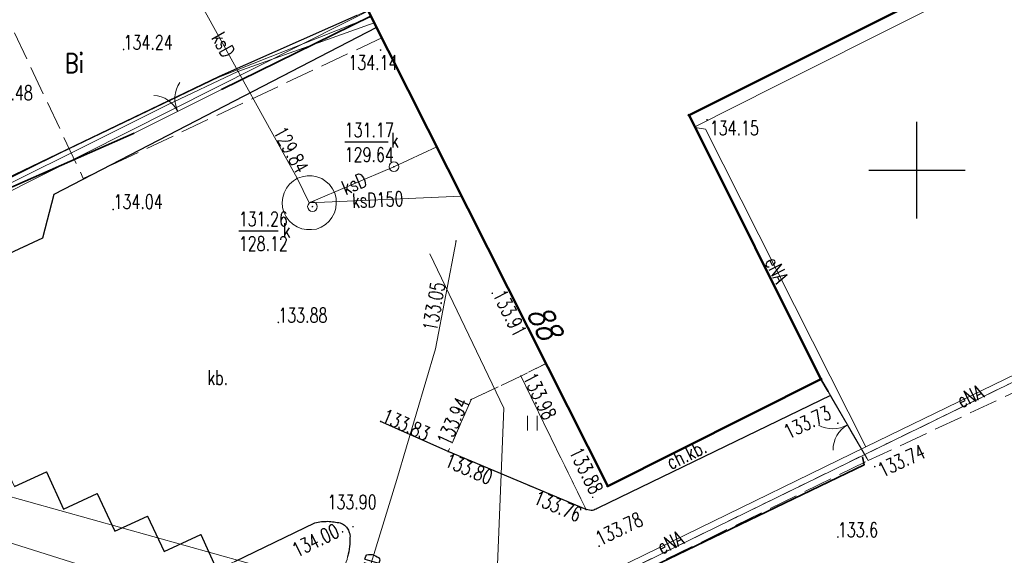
# Model space of a CAD drawing. Header units: metres. Extents: x 8438000 to 8438800, y 5890500 to 5891000.
# Tile 21 of 40: x 8438553 to 8438605, y 5890680 to 5890708. Entities that reach past the tile are written whole.
import ezdxf
from ezdxf.enums import TextEntityAlignment as Align

# ---------------------------------------------------------------- set-up
doc = ezdxf.new("R2010")
doc.units = ezdxf.units.M
doc.header["$MEASUREMENT"] = 0
for name, pattern in [('0.5_0.5', [1, 0.5, -0.5]), ('1.0_0.5', [1.5, 1, -0.5]), ('1.5_0.5', [2, 1.5, -0.5]), ('219-500', [0]), ('otob_500', [0])]:
    doc.linetypes.add(name, pattern=pattern)
doc.layers.get('0').update_dxf_attribs({"color": 2, "linetype": 'CONTINUOUS', "lineweight": 5})
for name, color, linetype in [('210-oznaczenie konturu użytku gruntowego', 7, 'CONTINUOUS'), ('218-kontur użytku gruntowego', 7, 'CONTINUOUS'), ('219-działka ewidencyjna', 7, 'CONTINUOUS'), ('238-Punkt adresowy budynku', 7, 'CONTINUOUS'), ('312-budynek ewidencyjny', 7, 'CONTINUOUS'), ('brama', 7, 'CONTINUOUS'), ('chodnik', 7, 'CONTINUOUS'), ('chodnik-Atr17', 7, 'CONTINUOUS'), ('komora podziemna', 7, 'CONTINUOUS'), ('krawężnik', 7, 'CONTINUOUS'), ('obszar utwardzony', 7, 'CONTINUOUS'), ('obszar utwardzony-Atr17', 7, 'CONTINUOUS'), ('ogrodzenie trwałe', 7, 'CONTINUOUS'), ('pikieta naturalna', 7, 'CONTINUOUS'), ('pikieta naturalna-Atr2', 7, 'CONTINUOUS'), ('pikieta sztuczna', 7, 'CONTINUOUS'), ('pikieta sztuczna-Atr2', 7, 'CONTINUOUS'), ('przewód ciepłowniczy - ob. projektowany', 7, 'CONTINUOUS'), ('przewód elektroenergetyczny podziemny', 7, 'CONTINUOUS'), ('przewód elektroenergetyczny podziemny-Atr1', 7, 'CONTINUOUS'), ('przewód kanalizacyjny', 7, 'CONTINUOUS'), ('przewód kanalizacyjny-Atr1', 7, 'CONTINUOUS'), ('przewód telekomunikacyjny podziemny', 7, 'CONTINUOUS'), ('przewód wodociągowy', 7, 'CONTINUOUS'), ('Punkt budynku', 7, 'CONTINUOUS'), ('rzedna', 7, 'CONTINUOUS'), ('rzedna-Atr2', 7, 'CONTINUOUS'), ('rzedna-Atr3', 7, 'CONTINUOUS'), ('trawnik', 7, 'CONTINUOUS'), ('Wstawianie ramki sekcyjnej z opisem', 7, 'CONTINUOUS'), ('właz do komory lub kanału - okrągły', 7, 'CONTINUOUS'), ('właz do komory lub kanału - okrągły-Atr17', 7, 'CONTINUOUS')]:
    doc.layers.add(name, color=color, linetype=linetype)
doc.styles.get("Standard").update_dxf_attribs({"font": 'simplex.shx', "width": 0.75})
doc.linetypes.add('902-500', pattern='A,3.75,0,[1,ksztalty.shx,S=0.5,R=0,X=0,Y=0],3.75', length=7.5)

# ---------------------------------------------------------------- blocks, each defined once
blk = doc.blocks.new('PUNKTBUD')
at = {"color": 0}
blk.add_circle((0, 0), 0.045, dxfattribs=at)
blk = doc.blocks.new('PW01')
at = {"linetype": 'Continuous', "lineweight": 13}
h = blk.add_hatch(color=0, dxfattribs=at)
edge = h.paths.add_edge_path()
edge.add_arc((0, 0), 0.045, 0, 360)
blk = doc.blocks.new('TU04')
at = {"color": 0, "linetype": 'Continuous', "lineweight": 13}
for p, q in [((0, 0), (0, 0.75)), ((0.5, 0), (0.5, 0.75))]:
    blk.add_line(p, q, dxfattribs=at)
blk = doc.blocks.new('US22')
at = {"color": 0, "linetype": 'Continuous', "lineweight": 13}
blk.add_circle((0, 0), 0.25, dxfattribs=at)
blk = doc.blocks.new('OK02')
at = {"color": 0, "linetype": 'Continuous', "lineweight": 0}
for centre, start, end in [((-1.5, 0), 0, 60), ((1.5, 0), 120, 180)]:
    blk.add_arc(centre, 1.5, start, end, dxfattribs=at)
blk = doc.blocks.new('RAMKA500K')
at = {"color": 0}
for p, q in [((200, 197.5), (200, 202.5)), ((197.5, 200), (202.5, 200))]:
    blk.add_line(p, q, dxfattribs=at)

msp = doc.modelspace()

# ---------------------------------------------------------------- linework, layer by layer
at = {"layer": '218-kontur użytku gruntowego', "color": 3, "linetype": '0.5_0.5', "lineweight": 18, "flags": 128}
for points in [[(8438623.01, 5890697.83), (8438571.42, 5890672.63)], [(8438571.42, 5890672.63), (8438623.01, 5890697.83)]]:
    msp.add_lwpolyline(points, dxfattribs=at)
at = {"layer": '219-działka ewidencyjna', "color": 3, "linetype": '219-500', "lineweight": 18, "flags": 128}
for points in [[(8438608.42, 5890726.84), (8438527.73, 5890686.19)], [(8438623.01, 5890697.83), (8438571.42, 5890672.63)]]:
    msp.add_lwpolyline(points, dxfattribs=at)
at = {"layer": '312-budynek ewidencyjny', "color": 7, "linetype": 'Continuous', "lineweight": 50, "flags": 128}
for points in [[(8438583.97, 5890683.63), (8438564.296, 5890722.66)], [(8438613.99, 5890715.76), (8438588.19, 5890702.85)], [(8438588.19, 5890702.85), (8438595.02, 5890689.17)], [(8438595.02, 5890689.17), (8438583.97, 5890683.63)]]:
    msp.add_lwpolyline(points, dxfattribs=at)
at = {"layer": 'brama', "color": 7, "linetype": 'otob_500', "lineweight": 18, "flags": 128}
for points in [[(8438559.43, 5890701.92), (8438563.96, 5890704.17)], [(8438597.4, 5890685.07), (8438595.39, 5890688.53)]]:
    msp.add_lwpolyline(points, dxfattribs=at)
at = {"layer": 'chodnik', "color": 7, "linetype": '1.0_0.5', "lineweight": 18, "flags": 128}
msp.add_lwpolyline([(8438582.85, 5890682.42), (8438583.11, 5890682.36), (8438583.18, 5890682.37), (8438583.25, 5890682.39), (8438583.31, 5890682.41), (8438583.37, 5890682.44), (8438583.43, 5890682.47), (8438583.49, 5890682.51), (8438595.51, 5890688.32), (8438595.39, 5890688.53), (8438595.02, 5890689.17), (8438583.97, 5890683.63), (8438580.77, 5890689.98), (8438579.47, 5890689.33)], close=True, dxfattribs=at)
at = {"layer": 'komora podziemna', "color": 34, "linetype": 'Continuous', "lineweight": 18, "flags": 128}
msp.add_lwpolyline([(8438569.9, 5890698.29), (8438569.88, 5890698.03), (8438569.81, 5890697.79), (8438569.68, 5890697.55), (8438569.53, 5890697.36), (8438569.34, 5890697.18), (8438569.12, 5890697.05), (8438568.87, 5890696.95), (8438568.62, 5890696.92), (8438568.36, 5890696.92), (8438568.11, 5890696.96), (8438567.87, 5890697.07), (8438567.65, 5890697.2), (8438567.46, 5890697.38), (8438567.3, 5890697.58), (8438567.19, 5890697.82), (8438567.12, 5890698.06), (8438567.1, 5890698.32), (8438567.13, 5890698.58), (8438567.2, 5890698.83), (8438567.32, 5890699.06), (8438567.48, 5890699.27), (8438567.68, 5890699.44), (8438567.9, 5890699.58), (8438568.14, 5890699.66), (8438568.39, 5890699.71), (8438568.65, 5890699.71), (8438568.9, 5890699.65), (8438569.15, 5890699.56), (8438569.37, 5890699.42), (8438569.55, 5890699.25), (8438569.7, 5890699.03), (8438569.82, 5890698.8), (8438569.89, 5890698.55)], close=True, dxfattribs=at)
at = {"layer": 'krawężnik', "color": 7, "linetype": 'Continuous', "lineweight": 25, "flags": 128}
for points in [[(8438570.97, 5890708.01), (8438563.83, 5890704.85), (8438542.61, 5890694.66), (8438534.34, 5890691.74), (8438527.18, 5890692.21), (8438517.57, 5890695.75), (8438513.56, 5890697.54), (8438511.76, 5890699.06), (8438509.1, 5890702.8), (8438526.02, 5890711.61), (8438536.782, 5890717.164)], [(8438571.99, 5890707.39), (8438555.26, 5890698.73), (8438554.68, 5890696.47), (8438550.24, 5890694.42)], [(8438595.51, 5890688.32), (8438583.49, 5890682.51), (8438583.43, 5890682.47), (8438583.37, 5890682.44), (8438583.31, 5890682.41), (8438583.25, 5890682.39), (8438583.18, 5890682.37), (8438583.11, 5890682.36), (8438582.85, 5890682.42)], [(8438582.85, 5890682.42), (8438575.71, 5890685.42), (8438572.2, 5890686.98)], [(8438553.22, 5890683.61), (8438554.88, 5890684.37), (8438555.76, 5890682.44), (8438557.51, 5890683.25), (8438558.42, 5890681.29), (8438560.12, 5890682.08), (8438560.98, 5890680.24), (8438562.89, 5890681.13), (8438563.72, 5890679.3)], [(8438564.65, 5890679.72), (8438568.8, 5890681.73), (8438568.88, 5890681.75), (8438568.97, 5890681.77), (8438569.05, 5890681.78), (8438569.13, 5890681.79), (8438569.21, 5890681.8), (8438569.29, 5890681.8), (8438569.38, 5890681.8), (8438569.46, 5890681.81), (8438569.54, 5890681.8), (8438569.62, 5890681.79), (8438569.7, 5890681.78), (8438569.79, 5890681.78), (8438569.87, 5890681.77), (8438569.95, 5890681.75), (8438570.03, 5890681.74), (8438570.11, 5890681.72), (8438570.17, 5890681.7), (8438570.23, 5890681.67), (8438570.28, 5890681.64), (8438570.33, 5890681.6), (8438570.38, 5890681.56), (8438570.43, 5890681.5), (8438570.47, 5890681.45), (8438570.5, 5890681.4), (8438570.54, 5890681.34), (8438570.56, 5890681.28), (8438570.58, 5890681.22), (8438570.6, 5890681.16), (8438570.61, 5890681.1), (8438570.62, 5890681.03), (8438570.61, 5890680.97), (8438570.6, 5890680.91), (8438570.6, 5890680.77), (8438570.6, 5890680.63), (8438570.59, 5890680.5), (8438570.57, 5890680.36), (8438570.55, 5890680.23), (8438570.52, 5890680.1), (8438570.49, 5890679.96)]]:
    msp.add_lwpolyline(points, dxfattribs=at)
at = {"layer": 'obszar utwardzony', "color": 7, "linetype": '1.5_0.5', "lineweight": 18, "flags": 128}
for points in [[(8438588.19, 5890702.85), (8438595.02, 5890689.17), (8438595.39, 5890688.53), (8438595.51, 5890688.32), (8438597.4, 5890685.07), (8438597.47, 5890684.95), (8438623.29, 5890697.02), (8438628.79, 5890699.69), (8438641.49, 5890705.76), (8438643.32, 5890707.52), (8438641.66, 5890711), (8438641.44, 5890711.47), (8438640.98, 5890712.44), (8438634.2, 5890725.88), (8438613.99, 5890715.76)], [(8438555.26, 5890698.73), (8438554.68, 5890696.47), (8438550.24, 5890694.42), (8438551.16, 5890692.42), (8438549.51, 5890691.66), (8438550.51, 5890689.5), (8438549, 5890688.8), (8438550.84, 5890684.81), (8438552.34, 5890685.51), (8438553.22, 5890683.61), (8438554.88, 5890684.37), (8438555.76, 5890682.44), (8438557.51, 5890683.25), (8438558.42, 5890681.29), (8438560.12, 5890682.08), (8438560.98, 5890680.24), (8438562.89, 5890681.13), (8438563.72, 5890679.3), (8438564.65, 5890679.72), (8438568.8, 5890681.73), (8438568.88, 5890681.75), (8438568.97, 5890681.77), (8438569.05, 5890681.78), (8438569.13, 5890681.79), (8438569.21, 5890681.8), (8438569.29, 5890681.8), (8438569.38, 5890681.8), (8438569.46, 5890681.81), (8438569.54, 5890681.8), (8438569.62, 5890681.79), (8438569.7, 5890681.78), (8438569.79, 5890681.78), (8438569.87, 5890681.77), (8438569.95, 5890681.75), (8438570.03, 5890681.74), (8438570.11, 5890681.72), (8438570.17, 5890681.7), (8438570.23, 5890681.67), (8438570.28, 5890681.64), (8438570.33, 5890681.6), (8438570.38, 5890681.56), (8438570.43, 5890681.5), (8438570.47, 5890681.45), (8438570.5, 5890681.4), (8438570.54, 5890681.34), (8438570.56, 5890681.28), (8438570.58, 5890681.22), (8438570.6, 5890681.16), (8438570.61, 5890681.1), (8438570.62, 5890681.03), (8438570.61, 5890680.97), (8438570.6, 5890680.91), (8438570.6, 5890680.77), (8438570.6, 5890680.63), (8438570.59, 5890680.5), (8438570.57, 5890680.36), (8438570.55, 5890680.23), (8438570.52, 5890680.1), (8438570.49, 5890679.96), (8438570.46, 5890679.83), (8438570.42, 5890679.7), (8438570.38, 5890679.58), (8438570.33, 5890679.45), (8438570.26, 5890679.33), (8438570.21, 5890679.21), (8438570.15, 5890679.08), (8438570.08, 5890678.97), (8438570.01, 5890678.85), (8438569.83, 5890678.55), (8438569.64, 5890678.26), (8438569.44, 5890677.99), (8438569.24, 5890677.71), (8438569.01, 5890677.44), (8438568.78, 5890677.18), (8438568.54, 5890676.94), (8438568.29, 5890676.7), (8438568.03, 5890676.46), (8438567.77, 5890676.25), (8438567.5, 5890676.04), (8438567.21, 5890675.83), (8438566.11, 5890675.07), (8438571.87, 5890672.89), (8438578.33, 5890675.99), (8438578.64, 5890676.04), (8438579.35, 5890676.11), (8438597.47, 5890684.95), (8438597.4, 5890685.07), (8438595.51, 5890688.32), (8438583.49, 5890682.51), (8438583.43, 5890682.47), (8438583.37, 5890682.44), (8438583.31, 5890682.41), (8438583.25, 5890682.39), (8438583.18, 5890682.37), (8438583.11, 5890682.36), (8438582.85, 5890682.42), (8438575.71, 5890685.42), (8438576.89, 5890688.11), (8438579.47, 5890689.33), (8438580.77, 5890689.98), (8438573.4, 5890704.6), (8438571.99, 5890707.39)]]:
    msp.add_lwpolyline(points, close=True, dxfattribs=at)
msp.add_lwpolyline([(8438536.782, 5890717.164), (8438526.02, 5890711.61), (8438509.1, 5890702.8), (8438511.76, 5890699.06), (8438513.56, 5890697.54), (8438517.57, 5890695.75), (8438527.18, 5890692.21), (8438534.34, 5890691.74), (8438542.61, 5890694.66), (8438563.83, 5890704.85), (8438570.97, 5890708.01), (8438571.55, 5890708.27)], dxfattribs=at)
at = {"layer": 'ogrodzenie trwałe', "color": 7, "linetype": '902-500', "lineweight": 35, "flags": 128}
for points in [[(8438396.603, 5890727.93), (8438485.5, 5890700.12), (8438503.39, 5890708.51), (8438511.88, 5890697.55), (8438526.08, 5890691.67), (8438534.19, 5890690.82), (8438559.43, 5890701.92)], [(8438563.96, 5890704.17), (8438571.7, 5890707.97)], [(8438595.02, 5890689.17), (8438595.39, 5890688.53)], [(8438597.18, 5890685.15), (8438597.27, 5890684.74), (8438579.35, 5890676.11)]]:
    msp.add_lwpolyline(points, dxfattribs=at)
at = {"layer": 'przewód ciepłowniczy - ob. projektowany', "color": 212, "linetype": '1.5_0.5', "lineweight": 18, "flags": 128}
msp.add_lwpolyline([(8438572.3, 5890706.88), (8438556.79, 5890699.57), (8438549.267, 5890715.488)], dxfattribs=at)
at = {"layer": 'przewód elektroenergetyczny podziemny', "color": 1, "linetype": 'Continuous', "lineweight": 18, "flags": 128}
for points in [[(8438633.59, 5890725.58), (8438633.32, 5890724.9), (8438613.97, 5890715.05), (8438592.7, 5890704.37), (8438588.49, 5890702.25)], [(8438537.68, 5890686.67), (8438537.72, 5890687.32), (8438536.77, 5890690.62), (8438536.75, 5890690.69), (8438536.74, 5890690.76), (8438536.74, 5890690.83), (8438536.74, 5890690.9), (8438536.75, 5890690.97), (8438536.78, 5890691.04), (8438536.8, 5890691.11), (8438536.82, 5890691.17), (8438536.86, 5890691.23), (8438536.9, 5890691.29), (8438536.94, 5890691.34), (8438536.99, 5890691.4), (8438537.04, 5890691.44), (8438537.1, 5890691.48), (8438537.16, 5890691.51), (8438537.22, 5890691.54), (8438548.76, 5890697.21), (8438561.15, 5890703.38), (8438564.81, 5890705.11), (8438571.87, 5890707.64)], [(8438588.51, 5890702.21), (8438589.04, 5890702.12), (8438597.34, 5890685.67)], [(8438576.11, 5890696.33), (8438575.05, 5890690.74), (8438573.05, 5890683.97), (8438569.72, 5890673.16)], [(8438608.37, 5890690.5), (8438608.16, 5890690.92), (8438597.34, 5890685.67)], [(8438597.34, 5890685.67), (8438578.65, 5890676.54), (8438578.72, 5890676.02)]]:
    msp.add_lwpolyline(points, dxfattribs=at)
at = {"layer": 'przewód kanalizacyjny', "color": 34, "linetype": 'Continuous', "lineweight": 18, "flags": 128}
for points in [[(8438568.5, 5890698.31), (8438567.88, 5890699.58), (8438563.19, 5890708.04), (8438562.76, 5890708.82)], [(8438568.5, 5890698.31), (8438572.89, 5890700.18), (8438575.12, 5890701.2)], [(8438568.5, 5890698.31), (8438576.4, 5890698.65)]]:
    msp.add_lwpolyline(points, dxfattribs=at)
at = {"layer": 'przewód telekomunikacyjny podziemny', "color": 30, "linetype": 'Continuous', "lineweight": 18, "flags": 128}
for points in [[(8438469.63, 5890705.48), (8438476, 5890705.19), (8438501.43, 5890697.13), (8438518.31, 5890691.64), (8438532.98, 5890686.93), (8438548.56, 5890682.09), (8438577.62, 5890672.92), (8438599.3, 5890666.21), (8438607.14, 5890663.78)], [(8438619.92, 5890663.14), (8438611.83, 5890665.61), (8438591.32, 5890671.71), (8438576.24, 5890676.42), (8438566.83, 5890679.22), (8438552.34, 5890683.27), (8438546.71, 5890685.22), (8438527.87, 5890691.77), (8438510.86, 5890697.32), (8438496.26, 5890701.34), (8438494.89, 5890701.87), (8438489.14, 5890698.22), (8438488.6, 5890697.86), (8438487.48, 5890698.19)], [(8438619.92, 5890663.14), (8438611.83, 5890665.61), (8438591.32, 5890671.71), (8438576.24, 5890676.42), (8438566.83, 5890679.22), (8438552.34, 5890683.27), (8438546.71, 5890685.22), (8438527.87, 5890691.77), (8438510.86, 5890697.32), (8438496.26, 5890701.34), (8438494.89, 5890701.87), (8438489.14, 5890698.22), (8438488.6, 5890697.86), (8438487.48, 5890698.19)], [(8438607.39, 5890664.6), (8438596.33, 5890668.1), (8438583.63, 5890672.2), (8438578.04, 5890674.01), (8438578.59, 5890687.67), (8438574.75, 5890695.66)]]:
    msp.add_lwpolyline(points, dxfattribs=at)
at = {"layer": 'przewód wodociągowy', "color": 5, "linetype": 'Continuous', "lineweight": 18, "flags": 128}
msp.add_lwpolyline([(8438537.68, 5890686.67), (8438536.36, 5890691.38), (8438546.82, 5890696.54), (8438555.63, 5890700.9), (8438563.81, 5890704.81), (8438571.71, 5890707.95)], dxfattribs=at)
at = {"layer": 'rzedna-Atr2', "color": 7, "flags": 128}
for points in [[(8438570.34, 5890701.47), (8438572.598, 5890701.47)], [(8438564.85, 5890696.86), (8438566.899, 5890696.86)]]:
    msp.add_lwpolyline(points, dxfattribs=at)
at = {"layer": 'trawnik', "color": 7, "linetype": '1.0_0.5', "lineweight": 18, "flags": 128}
msp.add_lwpolyline([(8438582.85, 5890682.42), (8438579.47, 5890689.33), (8438576.89, 5890688.11), (8438575.71, 5890685.42)], close=True, dxfattribs=at)

# ---------------------------------------------------------------- block references
at = {"layer": 'brama', "color": 7, "linetype": 'Continuous', "lineweight": 18}
for p, rotation in [((8438561.695, 5890703.045), 26.413), ((8438596.395, 5890686.8), 120.153)]:
    msp.add_blockref('OK02', p, dxfattribs=dict(at, rotation=rotation))
at = {"layer": 'pikieta naturalna', "color": 7, "linetype": 'Continuous', "lineweight": 13}
msp.add_blockref('PW01', (8438595.9, 5890680.99), dxfattribs=at)
at = {"layer": 'pikieta sztuczna', "color": 7, "linetype": 'Continuous', "lineweight": 13}
for p in [(8438558.88, 5890706.25), (8438572.2, 5890706.22), (8438589.12, 5890702.61), (8438558.34, 5890697.96), (8438577.99, 5890693.62), (8438566.9, 5890692.11), (8438579.47, 5890689.33), (8438576.89, 5890688.11), (8438572.2, 5890686.98), (8438595.9, 5890686.89), (8438575.71, 5890685.42), (8438597.81, 5890684.64), (8438583.19, 5890683.05), (8438582.85, 5890682.42), (8438570.23, 5890681.26), (8438570.77, 5890681.53), (8438583.53, 5890680.52)]:
    msp.add_blockref('PW01', p, dxfattribs=at)
at = {"layer": 'Punkt budynku', "color": 5, "linetype": 'Continuous', "lineweight": 18}
for p in [(8438588.19, 5890702.85), (8438595.02, 5890689.17), (8438583.97, 5890683.63)]:
    msp.add_blockref('PUNKTBUD', p, dxfattribs=at)
at = {"layer": 'rzedna', "color": 7, "linetype": 'Continuous', "lineweight": 18}
for p in [(8438572.89, 5890700.18), (8438568.67, 5890698.11)]:
    msp.add_blockref('PW01', p, dxfattribs=at)
at = {"layer": 'rzedna', "color": 32, "linetype": 'Continuous', "lineweight": 18}
msp.add_blockref('PW01', (8438567.88, 5890699.58), dxfattribs=at)
at = {"layer": 'rzedna', "color": 1, "linetype": 'Continuous', "lineweight": 18}
msp.add_blockref('PW01', (8438576.11, 5890696.33), dxfattribs=at)
at = {"layer": 'trawnik', "color": 7, "linetype": 'Continuous', "lineweight": 18}
msp.add_blockref('TU04', (8438579.809, 5890686.519), dxfattribs=at)
at = {"layer": 'Wstawianie ramki sekcyjnej z opisem', "color": 7, "linetype": 'Continuous', "lineweight": 13}
msp.add_blockref('RAMKA500K', (8438400, 5890500), dxfattribs=at)
at = {"layer": 'właz do komory lub kanału - okrągły', "color": 7, "linetype": 'Continuous', "lineweight": 18}
for p in [(8438572.89, 5890700.18), (8438568.67, 5890698.11)]:
    msp.add_blockref('US22', p, dxfattribs=at)

# ---------------------------------------------------------------- texts
at = {"layer": '210-oznaczenie konturu użytku gruntowego', "color": 3, "linetype": 'Continuous', "lineweight": 18, "width": 0.79}
msp.add_text('Bi', height=1, dxfattribs=at).set_placement((8438555.83, 5890705.04))
at = {"layer": '238-Punkt adresowy budynku', "color": 7, "linetype": 'Continuous', "lineweight": 25, "oblique": 15, "width": 0.79}
msp.add_text('88', height=1.25, rotation=297.314, dxfattribs=at).set_placement((8438580.14, 5890691.84), align=Align.CENTER)
at = {"layer": 'chodnik-Atr17', "color": 7, "width": 0.72}
msp.add_text('ch.kb.', height=0.75, rotation=25.797, dxfattribs=at).set_placement((8438589.18, 5890685.41), align=Align.RIGHT)
at = {"layer": 'obszar utwardzony-Atr17', "color": 7, "width": 0.72}
msp.add_text('kb.', height=0.75, dxfattribs=at).set_placement((8438563.23, 5890688.88))
at = {"layer": 'pikieta naturalna-Atr2', "color": 7, "width": 0.72}
msp.add_text('133.6', height=0.75, dxfattribs=at).set_placement((8438595.9, 5890680.99))
at = {"layer": 'pikieta sztuczna-Atr2', "color": 7, "width": 0.72}
for s, p in [('134.24', (8438558.88, 5890706.25)), ('134.14', (8438570.53, 5890705.2)), ('134.48', (8438551.63, 5890703.63)), ('134.04', (8438558.36, 5890697.99)), ('133.88', (8438566.9, 5890692.11)), ('133.90', (8438569.45, 5890682.43))]:
    msp.add_text(s, height=0.75, dxfattribs=at).set_placement(p)
msp.add_text('134.15', height=0.75, dxfattribs=at).set_placement((8438589.26, 5890702.56), align=Align.TOP_LEFT)
for s, rotation, p in [('133.91', -63.248, (8438577.99, 5890693.56)), ('133.98', 296.065, (8438579.56, 5890689.27)), ('133.83', 336.037, (8438572.2, 5890686.98)), ('133.78', 25.797, (8438583.58, 5890680.53))]:
    msp.add_text(s, height=0.75, rotation=rotation, dxfattribs=at).set_placement(p)
for s, rotation, p in [('133.94', 66.315, (8438576.8, 5890688.01)), ('133.73', 25.797, (8438595.62, 5890687.16)), ('133.88', -63.19, (8438583.1, 5890683.13)), ('134.00', 25.843, (8438570.14, 5890681.04))]:
    msp.add_text(s, height=0.75, rotation=rotation, dxfattribs=at).set_placement(p, align=Align.RIGHT)
for s, rotation, p in [('133.74', 25.054, (8438597.88, 5890684.75)), ('133.80', 337.209, (8438575.75, 5890685.37))]:
    msp.add_text(s, height=0.75, rotation=rotation, dxfattribs=at).set_placement(p, align=Align.TOP_LEFT)
msp.add_text('133.76', height=0.75, rotation=337.209, dxfattribs=at).set_placement((8438582.7, 5890682.45), align=Align.TOP_RIGHT)
at = {"layer": 'przewód elektroenergetyczny podziemny-Atr1', "color": 1, "width": 0.72}
for s, rotation, p in [('eNA', 296.773, (8438592.42, 5890695.42)), ('eNA', 25.883, (8438602.14, 5890688)), ('eNA', 26.035, (8438586.6, 5890680.42)), ('eND', 72.879, (8438571.45, 5890678.77))]:
    msp.add_text(s, height=0.75, rotation=rotation, dxfattribs=at).set_placement(p, align=Align.MIDDLE_LEFT)
at = {"layer": 'przewód kanalizacyjny-Atr1', "color": 34, "width": 0.72}
for s, rotation, p in [('ksD', 299.674, (8438563.74, 5890707.04)), ('ksD', 23.072, (8438570.24, 5890699.05)), ('ksD150', 2.464, (8438570.72, 5890698.41))]:
    msp.add_text(s, height=0.75, rotation=rotation, dxfattribs=at).set_placement(p, align=Align.MIDDLE_LEFT)
at = {"layer": 'rzedna-Atr2', "color": 7, "width": 0.72}
for s, p in [('131.17', (8438570.34, 5890701.478)), ('131.26', (8438564.85, 5890696.868))]:
    msp.add_text(s, height=0.75, dxfattribs=at).set_placement(p, align=Align.BOTTOM_LEFT)
msp.add_text('129.84', height=0.75, rotation=299.003, dxfattribs=at).set_placement((8438567.84, 5890699.76), align=Align.RIGHT)
msp.add_text('133.05', height=0.75, rotation=80.019, dxfattribs=at).set_placement((8438575.11, 5890691.62))
at = {"layer": 'rzedna-Atr3', "color": 7, "width": 0.72}
for s, p in [('129.64', (8438570.34, 5890700.202)), ('128.12', (8438564.85, 5890695.593))]:
    msp.add_text(s, height=0.75, dxfattribs=at).set_placement(p, align=Align.BOTTOM_LEFT)
at = {"layer": 'właz do komory lub kanału - okrągły-Atr17', "color": 7, "width": 0.72}
for p in [(8438572.74, 5890701.18), (8438567.13, 5890696.51)]:
    msp.add_text('k', height=0.75, dxfattribs=at).set_placement(p)

doc.saveas('drawing.dxf')
